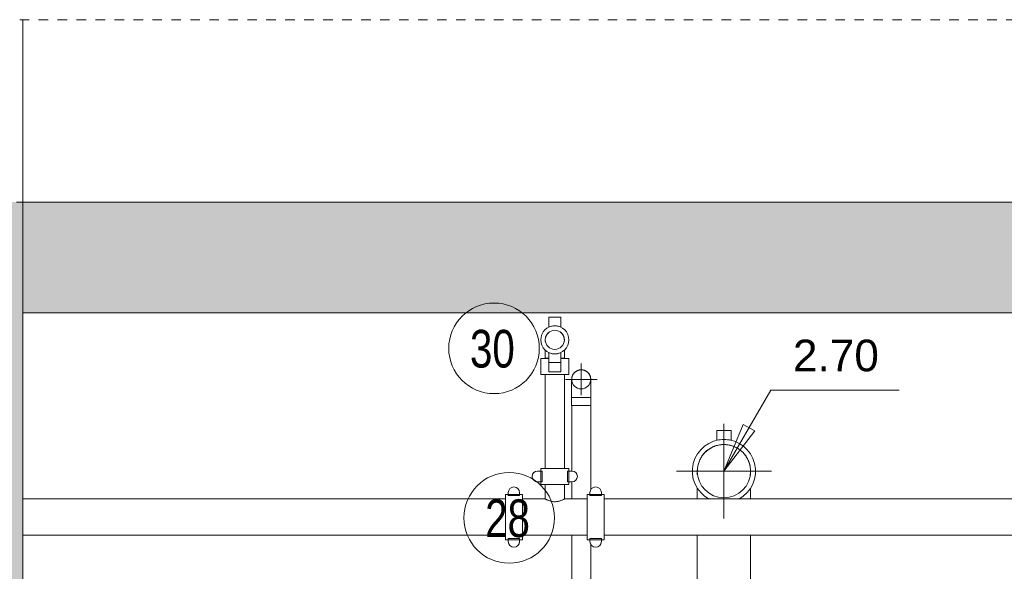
# Model space of a CAD drawing. Header units: centimetres. Extents: x -1589 to 108054, y -205274 to 31709.
# Tile 227 of 256: x 23691 to 24002, y 27620 to 27794. Entities that reach past the tile are written whole.
import ezdxf

# ---------------------------------------------------------------- set-up
doc = ezdxf.new("R2010")
doc.units = ezdxf.units.CM
doc.header["$LTSCALE"] = 0.01
doc.header["$MEASUREMENT"] = 0
doc.linetypes.add('Przerywana', pattern=[12, 6, -6])
for name, color, linetype in [('2_stropy.ISTN', 7, 'Continuous'), ('2_słupy.ISTN', 7, 'Continuous'), ('2_ściany zewnętrzne.ISTN', 7, 'Continuous')]:
    doc.layers.add(name, color=color, linetype=linetype)
for name, color, linetype, lineweight in [('A-ANNO-NOTE', 7, 'Continuous', 30), ('G-ANNO-DIMS', 7, 'Continuous', 30), ('P-PIPE', 7, 'Continuous', 9), ('P-PIPE-CNTR', 7, 'Continuous', 18)]:
    doc.layers.add(name, color=color, linetype=linetype, lineweight=lineweight)
doc.styles.add('Arial_3', font='arial.ttf', dxfattribs={"height": 100})
doc.styles.add('Century Gothic', font='GOTHIC.TTF', dxfattribs={"width": 0.8, "height": 119.0625})

msp = doc.modelspace()

# ---------------------------------------------------------------- hatches: boundary and pattern name
at = {"layer": '2_stropy.ISTN', "linetype": 'Continuous', "lineweight": 5}
msp.add_hatch(color=8, dxfattribs=at).paths.add_polyline_path([(24368.12605, 27701.83463), (23600.59542, 27701.83463), (23600.59542, 27736.83463), (24368.12605, 27736.83463)])
at = {"layer": '2_ściany zewnętrzne.ISTN', "linetype": 'Continuous', "lineweight": 5}
msp.add_hatch(color=8, dxfattribs=at).paths.add_polyline_path([(23651.59569, 27736.83463), (23651.59569, 27306.83463), (23691.59569, 27306.83463), (23691.59569, 27736.83463)])

# ---------------------------------------------------------------- linework, layer by layer
at = {"layer": '2_stropy.ISTN', "color": 8, "linetype": 'Continuous', "lineweight": 5}
for p, q in [((23691.59569, 27736.83463), (23691.59569, 27701.83463)), ((24291.69114, 27736.83463), (23691.59569, 27736.83463)), ((24278.6495, 27701.83463), (23691.59569, 27701.83463))]:
    msp.add_line(p, q, dxfattribs=at)
at = {"layer": '2_słupy.ISTN', "color": 8, "linetype": 'Continuous', "lineweight": 5}
msp.add_line((23691.59569, 27736.83463), (23691.59569, 27794.47283), dxfattribs=at)
at = {"layer": '2_ściany zewnętrzne.ISTN', "color": 8, "linetype": 'Continuous', "lineweight": 5}
for p, q in [((23691.59569, 27736.83463), (23689.59569, 27736.83463)), ((23691.59569, 27701.83463), (23691.59569, 27381.83463))]:
    msp.add_line(p, q, dxfattribs=at)
at = {"layer": 'A-ANNO-NOTE', "lineweight": 9}
for centre in [(23840.61071, 27690.63978), (23845.41203, 27637.0832)]:
    msp.add_circle(centre, 14.3207, dxfattribs=at)
at = {"layer": 'G-ANNO-DIMS', "lineweight": 5}
for p, q in [((23913.31622, 27651.83463), (23928.09675, 27677.43527)), ((23928.09675, 27677.43527), (23968.70922, 27677.43527)), ((23919.44374, 27666.62778), (23913.31622, 27651.83463)), ((23913.31622, 27651.83463), (23923.0637, 27664.53779)), ((23923.0637, 27664.53779), (23919.44374, 27666.62778))]:
    msp.add_line(p, q, dxfattribs=at)
at = {"layer": 'P-PIPE', "color": 1, "true_color": 0xff0000}
for p, q in [((23861.73122, 27700.47388), (23857.92122, 27700.47388)), ((23857.92122, 27700.47388), (23857.92122, 27698.78055)), ((23857.92122, 27697.33987), (23857.92122, 27698.78055)), ((23861.73122, 27698.78055), (23861.73122, 27700.47388)), ((23861.73122, 27698.78055), (23861.73122, 27697.33987)), ((23857.92122, 27687.86701), (23857.92122, 27689.30769)), ((23861.73122, 27689.30769), (23861.73122, 27687.86701)), ((23855.38122, 27687.45638), (23855.38122, 27682.37638)), ((23857.90857, 27687.45638), (23855.38122, 27687.45638)), ((23856.80997, 27687.58338), (23856.80997, 27687.45638)), ((23857.90644, 27687.58338), (23856.80997, 27687.58338)), ((23856.80997, 27687.58338), (23857.90644, 27687.58338)), ((23857.92122, 27687.86701), (23857.92122, 27686.17368)), ((23857.92122, 27686.18149), (23857.92122, 27683.22305)), ((23857.92122, 27686.17368), (23861.73122, 27686.17368)), ((23861.73122, 27686.17368), (23861.73122, 27687.86701)), ((23861.73122, 27683.22305), (23861.73122, 27686.18149)), ((23864.27122, 27687.45638), (23861.74387, 27687.45638)), ((23862.84247, 27687.58338), (23861.746, 27687.58338)), ((23861.746, 27687.58338), (23862.84247, 27687.58338)), ((23862.84247, 27687.45638), (23862.84247, 27687.58338)), ((23864.27122, 27682.37638), (23864.27122, 27687.45638)), ((23857.92122, 27683.22305), (23861.73122, 27683.22305)), ((23855.38122, 27682.37638), (23859.82622, 27682.37638)), ((23856.81122, 27682.37638), (23856.81122, 27652.71618)), ((23859.82622, 27682.37638), (23864.27122, 27682.37638)), ((23862.84122, 27652.71618), (23862.84122, 27682.37638)), ((23855.81013, 27651.86951), (23854.36945, 27651.86951)), ((23855.38122, 27652.71618), (23855.38122, 27647.63618)), ((23864.27122, 27652.71618), (23855.38122, 27652.71618)), ((23855.81013, 27648.48285), (23855.81013, 27651.86951)), ((23865.28299, 27651.86951), (23863.84231, 27651.86951)), ((23863.84231, 27651.86951), (23863.84231, 27648.48285)), ((23864.27122, 27647.63618), (23864.27122, 27652.71618)), ((23854.36945, 27648.48285), (23855.81013, 27648.48285)), ((23863.84231, 27648.48285), (23865.28299, 27648.48285)), ((23855.38122, 27647.63618), (23864.27122, 27647.63618)), ((23856.80997, 27647.63618), (23856.80997, 27643.03878)), ((23862.84247, 27643.03878), (23862.84247, 27647.63618)), ((23844.20522, 27643.03878), (23691.59569, 27643.03878)), ((23849.61542, 27644.47388), (23844.20522, 27644.47388)), ((23844.20522, 27644.47388), (23844.20522, 27630.17368)), ((23845.10692, 27645.04538), (23845.10692, 27644.0986)), ((23845.10692, 27644.0986), (23848.71372, 27644.0986)), ((23848.71372, 27644.0986), (23848.71372, 27645.04538)), ((23849.61542, 27630.17368), (23849.61542, 27644.47388)), ((23856.80997, 27643.03878), (23849.61542, 27643.03878)), ((23870.03702, 27643.03878), (23862.84247, 27643.03878)), ((23875.44722, 27644.47388), (23870.03702, 27644.47388)), ((23870.03702, 27644.47388), (23870.03702, 27630.17368)), ((23870.93872, 27645.04538), (23870.93872, 27644.0986)), ((23870.93872, 27644.0986), (23874.54552, 27644.0986)), ((23874.54552, 27644.0986), (23874.54552, 27645.04538)), ((23875.44722, 27630.17368), (23875.44722, 27644.47388)), ((24438.73771, 27643.03878), (23875.44722, 27643.03878)), ((23691.59569, 27631.60878), (23844.20522, 27631.60878)), ((23844.20522, 27630.17368), (23849.61542, 27630.17368)), ((23848.71372, 27630.54896), (23845.10692, 27630.54896)), ((23845.10692, 27630.54896), (23845.10692, 27629.60218)), ((23848.71372, 27629.60218), (23848.71372, 27630.54896)), ((23849.61542, 27631.60878), (23870.03702, 27631.60878)), ((23870.03702, 27630.17368), (23875.44722, 27630.17368)), ((23874.54552, 27630.54896), (23870.93872, 27630.54896)), ((23870.93872, 27630.54896), (23870.93872, 27629.60218)), ((23874.54552, 27629.60218), (23874.54552, 27630.54896)), ((23875.44722, 27631.60878), (24438.73771, 27631.60878))]:
    msp.add_line(p, q, dxfattribs=at)
at = {"layer": 'P-PIPE', "color": 142, "true_color": 0x0080c0}
for p, q in [((23865.15934, 27675.09423), (23865.15934, 27672.57963)), ((23868.17559, 27675.09423), (23865.15934, 27675.09423)), ((23865.15934, 27675.09423), (23868.17559, 27675.09423)), ((23871.19184, 27675.09423), (23868.17559, 27675.09423)), ((23868.17559, 27675.09423), (23871.19184, 27675.09423)), ((23871.19184, 27672.57963), (23871.19184, 27675.09423)), ((23865.15934, 27672.57963), (23868.17559, 27672.57963)), ((23865.16059, 27672.57963), (23865.16059, 27651.86951)), ((23865.56311, 27672.57963), (23865.26333, 27672.57963)), ((23866.04264, 27672.57963), (23865.56453, 27672.57963)), ((23866.66741, 27672.57963), (23866.04366, 27672.57963)), ((23867.39491, 27672.57963), (23866.66809, 27672.57963)), ((23868.95593, 27672.57963), (23867.39525, 27672.57963)), ((23868.17559, 27672.57963), (23871.19184, 27672.57963)), ((23869.68309, 27672.57963), (23868.95627, 27672.57963)), ((23870.30752, 27672.57963), (23869.68378, 27672.57963)), ((23870.78666, 27672.57963), (23870.30855, 27672.57963)), ((23871.08786, 27672.57963), (23870.78808, 27672.57963)), ((23871.19059, 27645.95734), (23871.19059, 27672.57963)), ((23865.16059, 27648.48285), (23865.16059, 27643.03878)), ((23865.16059, 27631.60878), (23865.16059, 27615.19672)), ((23871.19059, 27615.19672), (23871.19059, 27628.68711))]:
    msp.add_line(p, q, dxfattribs=at)
at = {"layer": 'P-PIPE', "color": 5, "true_color": 0x0000ff}
for p, q in [((23915.60222, 27664.69973), (23911.03022, 27664.69973)), ((23911.03022, 27664.69973), (23911.03022, 27662.79473)), ((23915.60222, 27662.79473), (23915.60222, 27664.69973)), ((23911.03022, 27661.57764), (23911.03022, 27662.79473)), ((23915.60222, 27662.79473), (23915.60222, 27661.57764)), ((23904.90122, 27631.60878), (23904.90122, 27507.40673)), ((23921.73122, 27507.40673), (23921.73122, 27631.60878))]:
    msp.add_line(p, q, dxfattribs=at)
at = {"layer": 'P-PIPE', "color": 1, "true_color": 0xff0000, "flags": 128}
for points in [[(23856.81238, 27693.4444), (23856.81962, 27693.56482), (23856.83166, 27693.68486), (23856.8485, 27693.80432), (23856.8701, 27693.92302), (23856.89642, 27694.04075), (23856.92744, 27694.15734), (23856.96309, 27694.27259), (23857.00332, 27694.38633), (23857.04807, 27694.49836), (23857.09726, 27694.60852), (23857.15082, 27694.71662), (23857.20866, 27694.8225), (23857.27069, 27694.92597), (23857.3368, 27695.02688), (23857.4069, 27695.12507), (23857.48087, 27695.22038), (23857.55859, 27695.31265), (23857.63993, 27695.40174), (23857.72478, 27695.48751), (23857.81299, 27695.56981)], [(23861.81509, 27695.59141), (23861.90418, 27695.51007), (23861.98995, 27695.42522), (23862.07225, 27695.33702), (23862.15096, 27695.24559), (23862.22595, 27695.15109), (23862.29711, 27695.05366), (23862.36431, 27694.95347), (23862.42745, 27694.85067), (23862.48643, 27694.74542), (23862.54115, 27694.63791), (23862.59153, 27694.52829), (23862.63748, 27694.41674), (23862.67894, 27694.30345), (23862.71584, 27694.18859), (23862.74811, 27694.07234), (23862.77571, 27693.9549), (23862.79858, 27693.83644), (23862.81671, 27693.71717), (23862.83005, 27693.59727), (23862.83858, 27693.47693), (23862.8423, 27693.35634)], [(23856.80997, 27692.8462), (23856.80997, 27692.93366), (23856.80997, 27693.01256), (23856.80997, 27693.08277), (23856.80997, 27693.14419), (23856.80997, 27693.19671), (23856.80997, 27693.24026), (23856.80997, 27693.27475), (23856.80997, 27693.30014), (23856.80997, 27693.31638), (23856.80997, 27693.32345)], [(23862.84247, 27693.31919), (23862.84247, 27693.30542), (23862.84247, 27693.2825), (23862.84247, 27693.25046), (23862.84247, 27693.20935), (23862.84247, 27693.15925), (23862.84247, 27693.10022), (23862.84247, 27693.03237), (23862.84247, 27692.9558), (23862.84247, 27692.87064)], [(23856.80997, 27687.58338), (23856.80997, 27687.81294), (23856.80997, 27688.04212), (23856.80997, 27688.27058), (23856.80997, 27688.49793), (23856.80997, 27688.72382), (23856.80997, 27688.94789), (23856.80997, 27689.16977), (23856.80997, 27689.38912), (23856.80997, 27689.60558), (23856.80997, 27689.8188), (23856.80997, 27690.02844)], [(23862.84247, 27690.08336), (23862.84247, 27689.87575), (23862.84247, 27689.66346), (23862.84247, 27689.44784), (23862.84247, 27689.22924), (23862.84247, 27689.00801), (23862.84247, 27688.78449), (23862.84247, 27688.55906), (23862.84247, 27688.33206), (23862.84247, 27688.10387), (23862.84247, 27687.87485), (23862.84247, 27687.64535), (23862.84247, 27687.58338)]]:
    msp.add_lwpolyline(points, dxfattribs=at)
at = {"layer": 'P-PIPE', "color": 142, "true_color": 0x0080c0, "flags": 128}
for points in [[(23865.15934, 27680.83463), (23865.16175, 27680.95525), (23865.16899, 27681.07567), (23865.18103, 27681.19571), (23865.19787, 27681.31518), (23865.21947, 27681.43387), (23865.24579, 27681.5516), (23865.27681, 27681.66819), (23865.31246, 27681.78344), (23865.35269, 27681.89718), (23865.39744, 27682.00921), (23865.44663, 27682.11937), (23865.50019, 27682.22747), (23865.55803, 27682.33335), (23865.62006, 27682.43682), (23865.68617, 27682.53773), (23865.75627, 27682.63592), (23865.83024, 27682.73123), (23865.90796, 27682.8235), (23865.98931, 27682.91259), (23866.07415, 27682.99836), (23866.16236, 27683.08066), (23866.25378, 27683.15937), (23866.34829, 27683.23437), (23866.44571, 27683.30552), (23866.54591, 27683.37272), (23866.6487, 27683.43586), (23866.75395, 27683.49484), (23866.86146, 27683.54956), (23866.97108, 27683.59994), (23867.08263, 27683.64589), (23867.19593, 27683.68735), (23867.31079, 27683.72425), (23867.42703, 27683.75652), (23867.54448, 27683.78412), (23867.66293, 27683.80699), (23867.7822, 27683.82512), (23867.9021, 27683.83846), (23868.02244, 27683.84699), (23868.14303, 27683.85071)], [(23868.17559, 27683.85088), (23868.29621, 27683.84847), (23868.41663, 27683.84123), (23868.53667, 27683.82919), (23868.65614, 27683.81236), (23868.77483, 27683.79076), (23868.89256, 27683.76443), (23869.00915, 27683.73342), (23869.1244, 27683.69776), (23869.23814, 27683.65753), (23869.35017, 27683.61278), (23869.46033, 27683.56359), (23869.56843, 27683.51003), (23869.67431, 27683.45219), (23869.77778, 27683.39017), (23869.87869, 27683.32405), (23869.97688, 27683.25395), (23870.07219, 27683.17999), (23870.16446, 27683.10227), (23870.25355, 27683.02092), (23870.33932, 27682.93607), (23870.42162, 27682.84787), (23870.50033, 27682.75644), (23870.57533, 27682.66194), (23870.64648, 27682.56451), (23870.71368, 27682.46432), (23870.77682, 27682.36152), (23870.8358, 27682.25628), (23870.89052, 27682.14876), (23870.9409, 27682.03914), (23870.98685, 27681.92759), (23871.02831, 27681.8143), (23871.06521, 27681.69944), (23871.09748, 27681.58319), (23871.12508, 27681.46575), (23871.14795, 27681.3473), (23871.16608, 27681.22802), (23871.17942, 27681.10812), (23871.18795, 27680.98778), (23871.19167, 27680.8672)], [(23865.15934, 27675.09423), (23865.15934, 27675.32379), (23865.15934, 27675.55297), (23865.15934, 27675.78143), (23865.15934, 27676.00878), (23865.15934, 27676.23467), (23865.15934, 27676.45874), (23865.15934, 27676.68062), (23865.15934, 27676.89997), (23865.15934, 27677.11643), (23865.15934, 27677.32965), (23865.15934, 27677.53929), (23865.15934, 27677.74503), (23865.15934, 27677.94652), (23865.15934, 27678.14345), (23865.15934, 27678.33551), (23865.15934, 27678.52237), (23865.15934, 27678.70376), (23865.15934, 27678.87936), (23865.15934, 27679.04892), (23865.15934, 27679.21214), (23865.15934, 27679.36878), (23865.15934, 27679.51858), (23865.15934, 27679.6613), (23865.15934, 27679.79672), (23865.15934, 27679.92461), (23865.15934, 27680.04478), (23865.15934, 27680.15702), (23865.15934, 27680.26117), (23865.15934, 27680.35705), (23865.15934, 27680.44451), (23865.15934, 27680.52341), (23865.15934, 27680.59363), (23865.15934, 27680.65504), (23865.15934, 27680.70757), (23865.15934, 27680.75111), (23865.15934, 27680.7856), (23865.15934, 27680.81099)], [(23871.19184, 27680.81627), (23871.19184, 27680.79335), (23871.19184, 27680.76131), (23871.19184, 27680.72021), (23871.19184, 27680.6701), (23871.19184, 27680.61107), (23871.19184, 27680.54322), (23871.19184, 27680.46665), (23871.19184, 27680.38149), (23871.19184, 27680.28787), (23871.19184, 27680.18594), (23871.19184, 27680.07586), (23871.19184, 27679.95782), (23871.19184, 27679.83199), (23871.19184, 27679.69858), (23871.19184, 27679.55781), (23871.19184, 27679.4099), (23871.19184, 27679.25508), (23871.19184, 27679.09361), (23871.19184, 27678.92574), (23871.19184, 27678.75173), (23871.19184, 27678.57188), (23871.19184, 27678.38647), (23871.19184, 27678.19578), (23871.19184, 27678.00014), (23871.19184, 27677.79985), (23871.19184, 27677.59522), (23871.19184, 27677.3866), (23871.19184, 27677.17431), (23871.19184, 27676.95869), (23871.19184, 27676.74009), (23871.19184, 27676.51886), (23871.19184, 27676.29535), (23871.19184, 27676.06991), (23871.19184, 27675.84292), (23871.19184, 27675.61472), (23871.19184, 27675.3857), (23871.19184, 27675.15621), (23871.19184, 27675.09423)]]:
    msp.add_lwpolyline(points, dxfattribs=at)
at = {"layer": 'P-PIPE', "color": 5, "true_color": 0x0000ff, "flags": 128}
for points in [[(23904.9042, 27651.92141), (23904.9092, 27652.17109), (23904.92938, 27652.50701), (23904.96298, 27652.84186), (23905.00994, 27653.1751), (23905.07018, 27653.50619), (23905.14362, 27653.8346), (23905.23014, 27654.15982), (23905.32959, 27654.48132), (23905.44182, 27654.79858), (23905.56664, 27655.1111), (23905.70386, 27655.41838), (23905.85327, 27655.71993), (23906.01461, 27656.01526), (23906.18763, 27656.3039), (23906.37205, 27656.58539), (23906.56759, 27656.85928), (23906.77392, 27657.12514), (23906.99071, 27657.38253), (23907.21763, 27657.63104), (23907.4543, 27657.87029), (23907.70035, 27658.09987), (23907.95539, 27658.31944), (23908.219, 27658.52862), (23908.49077, 27658.7271), (23908.77025, 27658.91456), (23909.05701, 27659.09069), (23909.35058, 27659.2552), (23909.6505, 27659.40785), (23909.95628, 27659.54838), (23910.26743, 27659.67658), (23910.58346, 27659.79222), (23910.90387, 27659.89514), (23911.22813, 27659.98516), (23911.55574, 27660.06214), (23911.88616, 27660.12596), (23912.21887, 27660.17651), (23912.55333, 27660.21372), (23912.88902, 27660.23753), (23913.22538, 27660.24789), (23913.31622, 27660.24838)], [(23913.31622, 27660.24838), (23913.65268, 27660.24165), (23913.9886, 27660.22147), (23914.32345, 27660.18788), (23914.65668, 27660.14092), (23914.98777, 27660.08067), (23915.31619, 27660.00723), (23915.64141, 27659.92071), (23915.9629, 27659.82126), (23916.28017, 27659.70903), (23916.59269, 27659.58421), (23916.89997, 27659.44699), (23917.20151, 27659.29759), (23917.49684, 27659.13625), (23917.78549, 27658.96322), (23918.06698, 27658.7788), (23918.34087, 27658.58327), (23918.60673, 27658.37693), (23918.86412, 27658.16014), (23919.11263, 27657.93322), (23919.35187, 27657.69655), (23919.58146, 27657.4505), (23919.80102, 27657.19546), (23920.01021, 27656.93185), (23920.20869, 27656.66009), (23920.39615, 27656.3806), (23920.57227, 27656.09384), (23920.73679, 27655.80027), (23920.88944, 27655.50036), (23921.02997, 27655.19457), (23921.15816, 27654.88342), (23921.27381, 27654.56739), (23921.37673, 27654.24698), (23921.46675, 27653.92272), (23921.54373, 27653.59511), (23921.60755, 27653.26469), (23921.6581, 27652.93198), (23921.69531, 27652.59752), (23921.71912, 27652.26184), (23921.72948, 27651.92547), (23921.72997, 27651.83463)], [(23904.90247, 27650.68294), (23904.90247, 27650.89385), (23904.90247, 27651.08412), (23904.90247, 27651.25345), (23904.90247, 27651.40155), (23904.90247, 27651.52821), (23904.90247, 27651.63321), (23904.90247, 27651.71639), (23904.90247, 27651.77761), (23904.90247, 27651.81678)], [(23921.72997, 27651.82356), (23921.72997, 27651.79036), (23921.72997, 27651.73508), (23921.72997, 27651.65782), (23921.72997, 27651.55869), (23921.72997, 27651.43786), (23921.72997, 27651.29552), (23921.72997, 27651.1319), (23921.72997, 27650.94725), (23921.72997, 27650.74188), (23921.72997, 27650.6322)], [(23904.90247, 27643.02779), (23904.90247, 27643.38235), (23904.90247, 27643.88791), (23904.90247, 27644.38404), (23904.90247, 27644.86994), (23904.90247, 27645.34484), (23904.90247, 27645.80798), (23904.90247, 27646.25861), (23904.90247, 27646.46953)], [(23921.72997, 27646.46953), (23921.72997, 27646.378), (23921.72997, 27645.93087), (23921.72997, 27645.47104), (23921.72997, 27644.99924), (23921.72997, 27644.51623), (23921.72997, 27644.02278), (23921.72997, 27643.51969), (23921.72997, 27643.03878)]]:
    msp.add_lwpolyline(points, dxfattribs=at)
at = {"layer": 'P-PIPE', "color": 1, "true_color": 0xff0000}
for centre, radius, start, end in [((23859.82622, 27693.32378), 4.445, 90, 270), ((23859.82622, 27693.32378), 3.01625, 90, 270), ((23859.82622, 27693.32378), 4.445, 108.4519434, 115.3769335), ((23859.82622, 27693.32378), 4.445, 90, 103.9686006), ((23859.82622, 27693.32378), 4.445, 270, 90), ((23859.82622, 27693.32378), 4.445, 76.0313994, 90), ((23859.82622, 27693.32378), 3.01625, 270, 90), ((23859.82622, 27693.32378), 4.445, 64.6230665, 71.5480566), ((23859.82622, 27693.32378), 4.445, 244.6230665, 251.5480566), ((23859.82622, 27693.32378), 4.445, 256.0313994, 270), ((23859.82622, 27693.32378), 4.445, 270, 283.9686006), ((23859.82622, 27693.32378), 4.445, 288.4519434, 295.3769335), ((23854.36945, 27650.17618), 1.69333, 90, 270), ((23865.28299, 27650.17618), 1.69333, 270, 90), ((23846.91032, 27645.04538), 1.8034, 0, 180), ((23872.74212, 27645.04538), 1.8034, 0, 180), ((23846.91032, 27629.60218), 1.8034, 180, 0), ((23872.74212, 27629.60218), 1.8034, 180, 0)]:
    msp.add_arc(centre, radius, start, end, dxfattribs=at)
at = {"layer": 'P-PIPE', "color": 142, "true_color": 0x0080c0}
for start, end in [(0, 180), (180, 0)]:
    msp.add_arc((23868.17559, 27680.83463), 3.015, start, end, dxfattribs=at)
at = {"layer": 'P-PIPE', "color": 5, "true_color": 0x0000ff}
for radius, start, end in [(10.0076, 90, 241.935687), (10.0076, 90, 103.2044448), (10.0076, 298.064313, 90), (10.0076, 76.7955552, 90), (8.415, 0, 180), (8.415, 180, 0)]:
    msp.add_arc((23913.31622, 27651.83463), radius, start, end, dxfattribs=at)
at = {"layer": 'P-PIPE', "color": 1, "true_color": 0xff0000}
for points, knots in [([(23859.82622, 27642.178), (23859.59144, 27642.17929), (23859.25194, 27642.20292), (23858.81517, 27642.27913), (23858.39904, 27642.3766), (23857.92773, 27642.52864), (23857.49533, 27642.70541), (23857.18147, 27642.85015), (23857.00707, 27642.93717), (23856.90501, 27642.98896), (23856.8335, 27643.0266), (23856.81095, 27643.03878), (23856.80997, 27643.03878)], [0, 0, 0, 0, 0.142857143, 0.214285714, 0.285714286, 0.428571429, 0.571428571, 0.678571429, 0.785714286, 0.839285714, 0.892857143, 1, 1, 1, 1]), ([(23862.84247, 27643.03878), (23862.84116, 27643.03878), (23862.78982, 27643.01037), (23862.48076, 27642.85275), (23861.94926, 27642.60638), (23861.40564, 27642.42574), (23861.18388, 27642.36377), (23861.03319, 27642.32517), (23860.83606, 27642.28024), (23860.5913, 27642.23562), (23860.26035, 27642.1931), (23860.00231, 27642.17897), (23859.82622, 27642.178)], [0, 0, 0, 0, 0.142857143, 0.285714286, 0.571428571, 0.678571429, 0.705357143, 0.732142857, 0.785714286, 0.839285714, 0.892857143, 1, 1, 1, 1])]:
    msp.add_open_spline(points, degree=3, knots=knots, dxfattribs=at)
at = {"layer": 'P-PIPE-CNTR', "color": 142, "true_color": 0x0080c0}
for p, q in [((23868.17559, 27675.83463), (23868.17559, 27685.83463)), ((23863.17559, 27680.83463), (23873.17559, 27680.83463))]:
    msp.add_line(p, q, dxfattribs=at)
at = {"layer": 'P-PIPE-CNTR', "color": 5, "true_color": 0x0000ff}
for p, q in [((23913.31622, 27636.83463), (23913.31622, 27666.83463)), ((23898.31622, 27651.83463), (23928.31622, 27651.83463))]:
    msp.add_line(p, q, dxfattribs=at)

# ---------------------------------------------------------------- texts
at = {"layer": 'A-ANNO-NOTE', "color": 5, "lineweight": 9, "true_color": 0x0000ff, "char_height": 11.90625, "width": 17.9578, "attachment_point": 1, "style": 'Century Gothic'}
for s, insert in [('30', (23833.00403, 27696.47488)), ('28', (23837.80535, 27642.9183))]:
    msp.add_mtext(s, dxfattribs=dict(at, insert=insert))
at = {"layer": 'G-ANNO-DIMS', "lineweight": 5, "insert": (23935.14034, 27693.38845), "char_height": 10, "width": 32.5653233, "attachment_point": 1, "line_spacing_factor": 0.941778, "style": 'Arial_3', "bg_fill": 3, "box_fill_scale": 1.25, "bg_fill_color": 256, "bg_fill_true_color": 13158600, "bg_fill_transparency": 0}
msp.add_mtext('2.70', dxfattribs=at)

# ---------------------------------------------------------------- next in the draw order: linework, layer by layer
at = {"linetype": 'Przerywana', "lineweight": 5, "ltscale": 50}
msp.add_lwpolyline([(23600.59542, 27794.47283), (24368.12605, 27794.47283), (24368.12605, 27256.83463)], dxfattribs=at)

doc.saveas('drawing.dxf')
